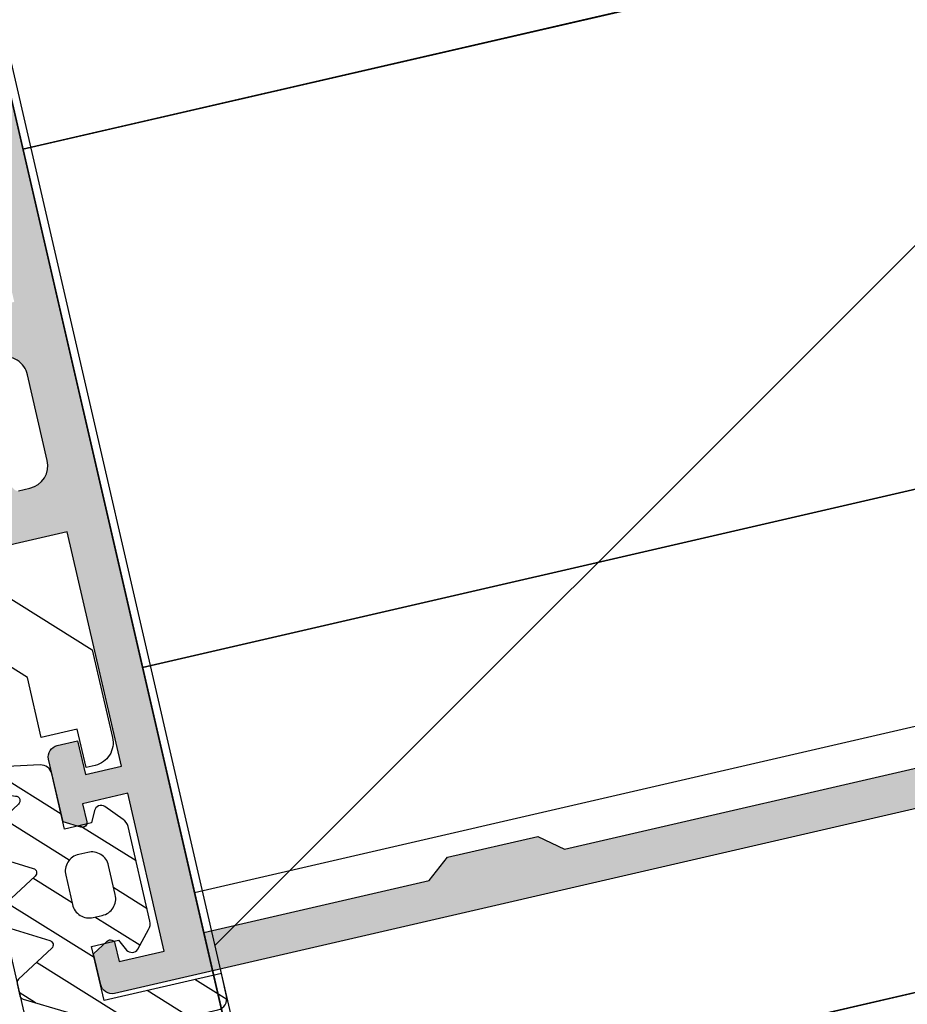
# Model space of a CAD drawing. Header units: centimetres. Extents: x -15121 to 17422, y -60492 to 0.
# Tile 76 of 256: x 1099.23 to 1103.07, y -30002.2 to -29997.95. Entities that reach past the tile are written whole.
import ezdxf

# ---------------------------------------------------------------- set-up
doc = ezdxf.new("R2010")
doc.units = ezdxf.units.CM
doc.header["$LTSCALE"] = 60
doc.linetypes.add('0', pattern=[0])
for name, color, linetype in [('AIKA podłoga deski cała', 2, 'Continuous'), ('AIKA powierzchnie2', 2, 'Continuous'), ('AIKA sufity podwieszane', 8, 'Continuous'), ('AIKA wymiarowanie ogólne rzut2', 7, 'Continuous'), ('BSP podkonstrukcja', 8, 'Continuous'), ('RI-ACCESS', 253, 'Continuous'), ('RI-GASKET', 253, 'Continuous'), ('RI-HATCH-I', 253, 'Continuous'), ('RI-HATCH-P', 253, 'Continuous'), ('RI-PROFILE', 8, 'Continuous')]:
    doc.layers.add(name, color=color, linetype=linetype)
doc.styles.add('wymiar', font='txt.shx', dxfattribs={"width": 0.6})
doc.dimstyles.new('Dwudziestka', dxfattribs={"dimtxt": 7, "dimasz": 0.7, "dimexe": 5, "dimexo": 0, "dimgap": 2.5, "dimtad": 1, "dimtoh": 1, "dimdec": 3, "dimrnd": 0.5, "dimdsep": 46, "dimtxsty": 'wymiar', "dimblk": 'znacznik', "dimcen": 0, "dimdle": 5, "dimse1": 1, "dimse2": 1, "dimclrd": 256, "dimclre": 256, "dimclrt": 256, "dimadec": 0, "dimazin": 0, "dimtfac": 0.4, "dimtdec": 3, "dimtix": 1, "dimtofl": 0, "dimtmove": 2, "dimatfit": 3, "dimldrblk": 'znacznik', "dimfxl": 1, "dimtolj": 1, "dimarcsym": 0})

# ---------------------------------------------------------------- blocks, each defined once
blk = doc.blocks.new('0342524b')
at = {"layer": 'RI-PROFILE'}
for points in [[(2.896670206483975, 12.49871298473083), (2.896670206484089, 12.99999999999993, 0.414213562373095), (1.896670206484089, 13.99999999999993), (-1.905000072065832, 13.99999999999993, 0.414213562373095), (-2.905000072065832, 12.99999999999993)], [(25.00000000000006, 119.8499999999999), (25, 11.64999999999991, -0.4142000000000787), (24.5, 11.14999999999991), (23.13084836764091, 11.14999999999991), (22.72684836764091, 11.84999999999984, -0.5775199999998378), (22.89984836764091, 12.14999999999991), (23.69999999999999, 12.14999999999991), (23.69999999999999, 14.14999999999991), (16.69999999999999, 14.14999999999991), (16.69999999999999, 12.14999999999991), (17.50015163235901, 12.14999999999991, -0.5775199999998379), (17.67315163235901, 11.84999999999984), (17.26915163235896, 11.14999999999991), (14.49999999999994, 11.14999999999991, -0.414213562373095), (13.99999999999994, 11.64999999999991), (14, 12.54999999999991), (15.5, 12.54999999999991), (15.5, 14.14999999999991), (5.099999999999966, 14.14999999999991), (5.099999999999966, 0.4999999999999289, -0.414213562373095)]]:
    blk.add_lwpolyline(points, format="xyb", dxfattribs=at)
blk.add_lwpolyline([(-23.30000000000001, 15.99999999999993), (23.30000000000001, 15.99999999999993), (23.30000000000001, 25.99999999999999), (22.5, 26.99999999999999), (22.5, 30.99999999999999), (23.30000000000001, 31.99999999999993), (23.30000000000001, 85.44999999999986)], dxfattribs=at)
blk = doc.blocks.new('0342524')
at = {"layer": 'RI-HATCH-P'}
h = blk.add_hatch(color=256, dxfattribs=at)
edge = h.paths.add_edge_path()
edge.add_arc((2.629431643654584, 2.999212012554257), 0.2002221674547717, 119.77574523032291, 239.8940206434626, ccw=False)
edge.add_line((2.529999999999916, 3.172999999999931), (2.795999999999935, 3.325999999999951))
edge.add_arc((2.696192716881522, 3.498712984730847), 0.1994774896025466, 300.0227342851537, 60.30845426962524)
edge.add_line((2.795000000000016, 3.671999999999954), (2.52899999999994, 3.825999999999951))
edge.add_arc((2.629431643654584, 3.999212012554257), 0.2002221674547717, 119.77574523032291, 239.8940206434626, ccw=False)
edge.add_line((2.529999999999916, 4.172999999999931), (2.795999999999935, 4.325999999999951))
edge.add_arc((2.696192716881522, 4.498712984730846), 0.1994774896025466, 300.0227342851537, 60.30845426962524)
edge.add_line((2.795000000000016, 4.671999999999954), (2.52899999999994, 4.825999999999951))
edge.add_arc((2.629431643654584, 4.999212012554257), 0.2002221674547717, 119.77574523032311, 239.89402064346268, ccw=False)
edge.add_line((2.529999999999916, 5.172999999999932), (2.795999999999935, 5.325999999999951))
edge.add_arc((2.696192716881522, 5.498712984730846), 0.1994774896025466, 300.0227342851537, 60.30845426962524)
edge.add_line((2.795000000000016, 5.671999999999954), (2.52899999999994, 5.825999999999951))
edge.add_arc((2.629431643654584, 5.999212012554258), 0.2002221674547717, 119.77574523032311, 239.89402064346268, ccw=False)
edge.add_line((2.529999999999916, 6.172999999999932), (2.795999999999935, 6.325999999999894))
edge.add_arc((2.696192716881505, 6.498712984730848), 0.1994774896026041, 300.0227342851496, 60.30845426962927)
edge.add_line((2.795000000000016, 6.672000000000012), (2.529999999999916, 6.824999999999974))
edge.add_arc((2.630431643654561, 6.998212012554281), 0.2002221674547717, 119.77574523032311, 239.89402064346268, ccw=False)
edge.add_line((2.530999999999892, 7.171999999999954), (2.796999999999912, 7.324999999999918))
edge.add_arc((2.697192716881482, 7.497712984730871), 0.1994774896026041, 300.0227342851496, 60.30845426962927)
edge.add_line((2.795999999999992, 7.671000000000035), (2.529999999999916, 7.825999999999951))
edge.add_arc((2.630431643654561, 7.999212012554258), 0.2002221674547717, 119.77574523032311, 239.89402064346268, ccw=False)
edge.add_line((2.530999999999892, 8.172999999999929), (2.796999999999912, 8.325999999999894))
edge.add_arc((2.697192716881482, 8.498712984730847), 0.1994774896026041, 300.0227342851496, 60.30845426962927)
edge.add_line((2.795999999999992, 8.672000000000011), (2.529999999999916, 8.825999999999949))
edge.add_arc((2.630431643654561, 8.999212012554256), 0.2002221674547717, 119.7757452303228, 239.8940206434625, ccw=False)
edge.add_line((2.530999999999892, 9.172999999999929), (2.796999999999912, 9.325999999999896))
edge.add_arc((2.697192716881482, 9.498712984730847), 0.1994774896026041, 300.0227342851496, 60.30845426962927)
edge.add_line((2.795999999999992, 9.672000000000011), (2.529999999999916, 9.824999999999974))
edge.add_arc((2.630431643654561, 9.99821201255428), 0.2002221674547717, 119.7757452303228, 239.8940206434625, ccw=False)
edge.add_line((2.530999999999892, 10.17199999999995), (2.796999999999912, 10.32499999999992))
edge.add_arc((2.697192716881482, 10.49771298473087), 0.1994774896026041, 300.0227342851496, 60.30845426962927)
edge.add_line((2.795999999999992, 10.67100000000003), (2.529999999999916, 10.82599999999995))
edge.add_arc((2.630431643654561, 10.99921201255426), 0.2002221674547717, 119.7757452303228, 239.8940206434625, ccw=False)
edge.add_line((2.530999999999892, 11.17299999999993), (2.796999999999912, 11.32599999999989))
edge.add_arc((2.697192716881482, 11.49871298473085), 0.1994774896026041, 300.0227342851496, 60.30845426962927)
edge.add_line((2.795999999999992, 11.67200000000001), (2.529999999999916, 11.82599999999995))
edge.add_arc((2.630431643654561, 11.99921201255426), 0.2002221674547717, 119.7757452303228, 239.8940206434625, ccw=False)
edge.add_line((2.530999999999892, 12.17299999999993), (2.796999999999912, 12.32599999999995))
edge.add_arc((2.697192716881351, 12.49871298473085), 0.1994774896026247, 300.0227342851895, 359.9999999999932)
edge.add_line((2.896670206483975, 12.49871298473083), (2.896670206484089, 12.99999999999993))
edge.add_arc((1.896670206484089, 12.99999999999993), 1, 0, 90)
edge.add_line((1.896670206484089, 13.99999999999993), (-1.905000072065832, 13.99999999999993))
edge.add_arc((-1.905000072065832, 12.99999999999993), 1, 90, 180)
edge.add_line((-2.905000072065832, 12.99999999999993), (-2.905000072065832, 12.88472731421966))
edge.add_line((-2.905000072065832, 12.88472731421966), (-2.538999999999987, 12.67399999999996))
edge.add_arc((-2.639511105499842, 12.50049999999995), 0.2005111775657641, 300.0843446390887, 59.91565536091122, ccw=False)
edge.add_line((-2.538999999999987, 12.32699999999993), (-2.805000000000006, 12.17299999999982))
edge.add_arc((-2.704488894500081, 11.99949999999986), 0.2005111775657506, 120.0843446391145, 239.9156553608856)
edge.add_line((-2.805000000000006, 11.82599999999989), (-2.538999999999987, 11.67299999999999))
edge.add_arc((-2.639511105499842, 11.49949999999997), 0.2005111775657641, 300.0843446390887, 59.91565536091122, ccw=False)
edge.add_line((-2.538999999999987, 11.32599999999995), (-2.805000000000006, 11.17299999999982))
edge.add_arc((-2.704488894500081, 10.99949999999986), 0.2005111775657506, 120.0843446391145, 239.9156553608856)
edge.add_line((-2.805000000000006, 10.82599999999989), (-2.538999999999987, 10.67299999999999))
edge.add_arc((-2.639511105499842, 10.49949999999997), 0.2005111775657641, 300.0843446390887, 59.91565536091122, ccw=False)
edge.add_line((-2.538999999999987, 10.32599999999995), (-2.805000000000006, 10.17299999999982))
edge.add_arc((-2.704488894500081, 9.999499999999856), 0.2005111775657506, 120.0843446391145, 239.9156553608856)
edge.add_line((-2.805000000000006, 9.825999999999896), (-2.538999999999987, 9.672999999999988))
edge.add_arc((-2.639511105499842, 9.499499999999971), 0.2005111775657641, 300.0843446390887, 59.91565536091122, ccw=False)
edge.add_line((-2.538999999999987, 9.325999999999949), (-2.805000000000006, 9.172999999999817))
edge.add_arc((-2.704488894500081, 8.999499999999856), 0.2005111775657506, 120.0843446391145, 239.9156553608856)
edge.add_line((-2.805000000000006, 8.825999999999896), (-2.538999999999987, 8.672999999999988))
edge.add_arc((-2.639511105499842, 8.499499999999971), 0.2005111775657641, 300.0843446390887, 59.91565536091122, ccw=False)
edge.add_line((-2.538999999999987, 8.32599999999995), (-2.805000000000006, 8.172999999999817))
edge.add_arc((-2.704488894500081, 7.999499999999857), 0.2005111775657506, 120.0843446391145, 239.9156553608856)
edge.add_line((-2.805000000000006, 7.825999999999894), (-2.538999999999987, 7.672999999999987))
edge.add_arc((-2.639511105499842, 7.499499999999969), 0.2005111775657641, 300.0843446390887, 59.91565536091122, ccw=False)
edge.add_line((-2.538999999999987, 7.325999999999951), (-2.805000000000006, 7.172999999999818))
edge.add_arc((-2.704488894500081, 6.999499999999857), 0.2005111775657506, 120.0843446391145, 239.9156553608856)
edge.add_line((-2.805000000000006, 6.825999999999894), (-2.538999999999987, 6.672999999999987))
edge.add_arc((-2.639511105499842, 6.499499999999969), 0.2005111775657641, 300.0843446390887, 59.91565536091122, ccw=False)
edge.add_line((-2.538999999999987, 6.325999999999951), (-2.805000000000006, 6.172999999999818))
edge.add_arc((-2.704488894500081, 5.999499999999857), 0.2005111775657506, 120.0843446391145, 239.9156553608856)
edge.add_line((-2.805000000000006, 5.825999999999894), (-2.538999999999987, 5.672999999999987))
edge.add_arc((-2.639511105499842, 5.499499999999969), 0.2005111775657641, 300.0843446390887, 59.91565536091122, ccw=False)
edge.add_line((-2.538999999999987, 5.325999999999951), (-2.805000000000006, 5.172999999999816))
edge.add_arc((-2.704488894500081, 4.999499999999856), 0.2005111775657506, 120.0843446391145, 239.9156553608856)
edge.add_line((-2.805000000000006, 4.825999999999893), (-2.538999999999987, 4.672999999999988))
edge.add_arc((-2.639511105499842, 4.499499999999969), 0.2005111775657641, 300.0843446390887, 59.91565536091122, ccw=False)
edge.add_line((-2.538999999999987, 4.325999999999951), (-2.805000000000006, 4.172999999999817))
edge.add_arc((-2.704488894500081, 3.999499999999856), 0.2005111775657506, 120.0843446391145, 239.9156553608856)
edge.add_line((-2.805000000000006, 3.825999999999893), (-2.538999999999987, 3.672999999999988))
edge.add_arc((-2.639511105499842, 3.499499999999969), 0.2005111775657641, 300.0843446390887, 59.91565536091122, ccw=False)
edge.add_line((-2.538999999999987, 3.325999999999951), (-2.805000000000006, 3.172999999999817))
edge.add_arc((-2.704488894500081, 2.999499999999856), 0.2005111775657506, 120.0843446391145, 239.9156553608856)
edge.add_line((-2.805000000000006, 2.825999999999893), (-2.538999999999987, 2.672999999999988))
edge.add_arc((-2.639511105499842, 2.499499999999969), 0.2005111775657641, 300.0843446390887, 59.91565536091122, ccw=False)
edge.add_line((-2.538999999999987, 2.325999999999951), (-2.805000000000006, 2.172999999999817))
edge.add_arc((-2.704488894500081, 1.999499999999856), 0.2005111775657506, 120.0843446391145, 239.9156553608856)
edge.add_line((-2.805000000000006, 1.825999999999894), (-2.538999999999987, 1.672999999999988))
edge.add_arc((-2.639511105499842, 1.499499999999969), 0.2005111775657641, 300.0843446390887, 59.91565536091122, ccw=False)
edge.add_line((-2.538999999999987, 1.325999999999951), (-2.805000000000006, 1.172999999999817))
edge.add_arc((-2.704488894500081, 0.9994999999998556), 0.2005111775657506, 120.0843446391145, 239.9156553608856)
edge.add_line((-2.805000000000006, 0.8259999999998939), (-2.538999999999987, 0.6729999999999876))
edge.add_arc((-2.639511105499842, 0.4994999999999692), 0.2005111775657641, 300.0843446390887, 59.91565536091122, ccw=False)
edge.add_line((-2.538999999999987, 0.3259999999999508), (-2.90500000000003, 0.114999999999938))
edge.add_line((-2.90500000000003, 0.114999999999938), (-2.90500000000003, -7.109590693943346e-14))
edge.add_line((-2.90500000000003, -7.11e-14), (-4.600000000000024, -7.11e-14))
edge.add_arc((-4.600000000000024, 0.4999999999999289), 0.5, 180, 270, ccw=False)
edge.add_line((-5.100000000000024, 0.4999999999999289), (-5.100000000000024, 14.14999999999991))
edge.add_line((-5.100000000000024, 14.14999999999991), (-15.5, 14.14999999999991))
edge.add_line((-15.5, 14.14999999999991), (-15.5, 12.54999999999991))
edge.add_line((-15.5, 12.54999999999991), (-14, 12.54999999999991))
edge.add_line((-14, 12.54999999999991), (-13.99999999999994, 11.64999999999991))
edge.add_arc((-14.49999999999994, 11.64999999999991), 0.5, 270, 360, ccw=False)
edge.add_line((-14.49999999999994, 11.14999999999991), (-17.26915163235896, 11.14999999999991))
edge.add_line((-17.26915163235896, 11.14999999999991), (-17.67315163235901, 11.84999999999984))
edge.add_arc((-17.50009999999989, 11.95008855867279), 0.1999114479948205, 90.01479813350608, 210.0439705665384, ccw=False)
edge.add_line((-17.50015163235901, 12.14999999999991), (-16.69999999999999, 12.14999999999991))
edge.add_line((-16.69999999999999, 12.14999999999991), (-16.69999999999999, 14.14999999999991))
edge.add_line((-16.69999999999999, 14.14999999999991), (-23.69999999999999, 14.14999999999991))
edge.add_line((-23.69999999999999, 14.14999999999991), (-23.69999999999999, 12.14999999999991))
edge.add_line((-23.69999999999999, 12.14999999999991), (-22.89984836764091, 12.14999999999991))
edge.add_arc((-22.89990000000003, 11.95008855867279), 0.1999114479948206, 329.95602943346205, 89.98520186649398, ccw=False)
edge.add_line((-22.72684836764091, 11.84999999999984), (-23.13084836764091, 11.14999999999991))
edge.add_line((-23.13084836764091, 11.14999999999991), (-24.5, 11.14999999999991))
edge.add_arc((-24.49998842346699, 11.65001157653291), 0.5000115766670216, 180.0013265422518, 269.99867345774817, ccw=False)
edge.add_line((-25, 11.64999999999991), (-24.99999999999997, 119.8499999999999))
edge.add_arc((-24.49998842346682, 119.8499884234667), 0.5000115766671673, 90.00132654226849, 179.9986734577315, ccw=False)
edge.add_line((-24.49999999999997, 120.3499999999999), (24.50000000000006, 120.3499999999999))
edge.add_arc((24.4999884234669, 119.8499884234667), 0.5000115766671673, 0.0013265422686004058, 89.99867345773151, ccw=False)
edge.add_line((25.00000000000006, 119.8499999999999), (25, 11.64999999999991))
edge.add_arc((24.49998842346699, 11.65001157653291), 0.5000115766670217, 270.0013265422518, 359.99867345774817, ccw=False)
edge.add_line((24.5, 11.14999999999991), (23.13084836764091, 11.14999999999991))
edge.add_line((23.13084836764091, 11.14999999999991), (22.72684836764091, 11.84999999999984))
edge.add_arc((22.89990000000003, 11.95008855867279), 0.1999114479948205, 90.01479813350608, 210.0439705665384, ccw=False)
edge.add_line((22.89984836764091, 12.14999999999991), (23.69999999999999, 12.14999999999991))
edge.add_line((23.69999999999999, 12.14999999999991), (23.69999999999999, 14.14999999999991))
edge.add_line((23.69999999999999, 14.14999999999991), (16.69999999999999, 14.14999999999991))
edge.add_line((16.69999999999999, 14.14999999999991), (16.69999999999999, 12.14999999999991))
edge.add_line((16.69999999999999, 12.14999999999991), (17.50015163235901, 12.14999999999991))
edge.add_arc((17.50009999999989, 11.95008855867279), 0.1999114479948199, 329.95602943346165, 89.98520186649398, ccw=False)
edge.add_line((17.67315163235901, 11.84999999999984), (17.26915163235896, 11.14999999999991))
edge.add_line((17.26915163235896, 11.14999999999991), (14.49999999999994, 11.14999999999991))
edge.add_arc((14.49999999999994, 11.64999999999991), 0.5, 180, 270, ccw=False)
edge.add_line((13.99999999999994, 11.64999999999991), (14, 12.54999999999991))
edge.add_line((14, 12.54999999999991), (15.5, 12.54999999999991))
edge.add_line((15.5, 12.54999999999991), (15.5, 14.14999999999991))
edge.add_line((15.5, 14.14999999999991), (5.099999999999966, 14.14999999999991))
edge.add_line((5.099999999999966, 14.14999999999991), (5.099999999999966, 0.4999999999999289))
edge.add_arc((4.599999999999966, 0.4999999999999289), 0.5, 270, 360, ccw=False)
edge.add_line((4.599999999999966, -7.11e-14), (2.894999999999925, -7.11e-14))
edge.add_line((2.894999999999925, -7.11e-14), (2.894999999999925, 0.6139999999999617))
edge.add_line((2.894999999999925, 0.6139999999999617), (2.52899999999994, 0.8259999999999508))
edge.add_arc((2.629431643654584, 0.9992120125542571), 0.2002221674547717, 119.77574523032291, 239.89402064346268, ccw=False)
edge.add_line((2.529999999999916, 1.172999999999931), (2.795999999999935, 1.325999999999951))
edge.add_arc((2.69619271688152, 1.498712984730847), 0.1994774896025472, 300.022734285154, 60.30845426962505)
edge.add_line((2.795000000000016, 1.671999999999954), (2.52899999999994, 1.825999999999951))
edge.add_arc((2.629431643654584, 1.999212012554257), 0.2002221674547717, 119.77574523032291, 239.89402064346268, ccw=False)
edge.add_line((2.529999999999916, 2.172999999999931), (2.795999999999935, 2.325999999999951))
edge.add_arc((2.696192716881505, 2.498712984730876), 0.1994774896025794, 300.0227342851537, 60.30845426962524)
edge.add_line((2.795000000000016, 2.672000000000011), (2.52899999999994, 2.825999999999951))
edge = h.paths.add_edge_path(flags=0)
edge.add_line((-21.84142135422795, 118.0085786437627), (-21.99999999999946, 117.85))
edge.add_line((-21.99999999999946, 117.85), (-22.49999999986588, 117.85))
edge.add_line((-22.49999999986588, 117.85), (-22.49999999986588, 117.449999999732))
edge.add_line((-22.49999999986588, 117.449999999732), (-22.65857864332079, 117.2914213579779))
edge.add_arc((-22.51715728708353, 117.1500000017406), 0.1999999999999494, 134.9999999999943, 225.0000001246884)
edge.add_line((-22.65857864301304, 117.0085786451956), (-22.34142135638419, 116.6914213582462))
edge.add_arc((-22.4828427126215, 116.5500000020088), 0.2000000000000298, 314.99999999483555, 45.000000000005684, ccw=False)
edge.add_line((-22.34142135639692, 116.4085786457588), (-22.6585786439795, 116.0914213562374))
edge.add_arc((-22.51715728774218, 115.9500000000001), 0.2000000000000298, 134.9999999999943, 224.9999999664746)
edge.add_line((-22.65857864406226, 115.8085786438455), (-22.34142135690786, 115.4914213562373))
edge.add_arc((-22.48284271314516, 115.35), 0.1999999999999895, 314.9999997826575, 45, ccw=False)
edge.add_line((-22.34142135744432, 115.2085786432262), (-22.65857864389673, 114.8914213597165))
edge.add_arc((-22.51715728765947, 114.7500000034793), 0.1999999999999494, 134.9999999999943, 225.0000000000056)
edge.add_line((-22.65857864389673, 114.608578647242), (-22.3414213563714, 114.2914213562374))
edge.add_arc((-22.48284271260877, 114.15), 0.20000000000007, 315.0000000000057, 44.999999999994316, ccw=False)
edge.add_line((-22.3414213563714, 114.0085786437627), (-23.29999999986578, 113.05))
edge.add_line((-23.29999999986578, 113.05), (-23.29999999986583, 103.2499999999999))
edge.add_line((-23.29999999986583, 103.2499999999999), (-21.89999999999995, 103.2499999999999))
edge.add_arc((-21.90000027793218, 102.3499997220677), 0.9000002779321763, 270.063679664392, 89.99998230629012, ccw=False)
edge.add_line((-21.89900000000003, 101.45), (-23.29999999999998, 101.4499999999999))
edge.add_line((-23.29999999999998, 101.4499999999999), (-23.29999999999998, 91.44999999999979))
edge.add_line((-23.29999999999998, 91.44999999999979), (-22.5, 90.44999999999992))
edge.add_line((-22.5, 90.44999999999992), (-22.5, 86.44999999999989))
edge.add_line((-22.5, 86.44999999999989), (-23.29999999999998, 85.44999999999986))
edge.add_line((-23.29999999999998, 85.44999999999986), (-23.30000000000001, 31.99999999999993))
edge.add_line((-23.30000000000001, 31.99999999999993), (-22.50000000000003, 30.99999999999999))
edge.add_line((-22.50000000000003, 30.99999999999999), (-22.50000000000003, 26.99999999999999))
edge.add_line((-22.50000000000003, 26.99999999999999), (-23.30000000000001, 25.99999999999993))
edge.add_line((-23.30000000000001, 25.99999999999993), (-23.30000000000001, 15.99999999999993))
edge.add_line((-23.30000000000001, 15.99999999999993), (23.30000000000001, 15.99999999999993))
edge.add_line((23.30000000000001, 15.99999999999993), (23.30000000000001, 25.99999999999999))
edge.add_line((23.30000000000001, 25.99999999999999), (22.5, 26.99999999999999))
edge.add_line((22.5, 26.99999999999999), (22.5, 30.99999999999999))
edge.add_line((22.5, 30.99999999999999), (23.30000000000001, 31.99999999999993))
edge.add_line((23.30000000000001, 31.99999999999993), (23.30000000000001, 85.44999999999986))
edge.add_line((23.30000000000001, 85.44999999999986), (22.50000000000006, 86.44999999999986))
edge.add_line((22.50000000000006, 86.44999999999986), (22.50000000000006, 90.44999999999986))
edge.add_line((22.50000000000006, 90.44999999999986), (23.30000000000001, 91.44999999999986))
edge.add_line((23.30000000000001, 91.44999999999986), (23.30000000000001, 101.4499999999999))
edge.add_line((23.30000000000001, 101.4499999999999), (21.89900000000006, 101.4499999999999))
edge.add_arc((21.90000027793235, 102.3499997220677), 0.9000002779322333, 90.000017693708, 269.9363203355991, ccw=False)
edge.add_line((21.90000000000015, 103.2499999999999), (23.30000000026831, 103.2499999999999))
edge.add_line((23.30000000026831, 103.2499999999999), (23.3000000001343, 113.0499999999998))
edge.add_line((23.3000000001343, 113.0499999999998), (22.34142135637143, 114.0085786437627))
edge.add_arc((22.48284271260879, 114.15), 0.2000000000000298, 135, 224.9999999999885, ccw=False)
edge.add_line((22.34142135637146, 114.2914213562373), (22.65857864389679, 114.6085786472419))
edge.add_arc((22.51715728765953, 114.7500000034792), 0.1999999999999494, 314.9999999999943, 45.0000000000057)
edge.add_line((22.65857864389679, 114.8914213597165), (22.34142135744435, 115.2085786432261))
edge.add_arc((22.48284271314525, 115.3499999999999), 0.2000000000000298, 134.9999999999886, 225.000000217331, ccw=False)
edge.add_line((22.34142135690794, 115.4914213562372), (22.65857864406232, 115.8085786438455))
edge.add_arc((22.51715728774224, 115.95), 0.2000000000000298, 315.0000000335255, 45.0000000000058)
edge.add_line((22.65857864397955, 116.0914213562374), (22.34142135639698, 116.4085786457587))
edge.add_arc((22.48284271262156, 116.5500000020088), 0.2000000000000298, 134.9999999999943, 225.0000000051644, ccw=False)
edge.add_line((22.34142135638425, 116.6914213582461), (22.70000000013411, 117.05))
edge.add_line((22.70000000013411, 117.05), (22.50000000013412, 117.25))
edge.add_line((22.50000000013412, 117.25), (22.50000000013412, 117.85))
edge.add_line((22.50000000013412, 117.85), (21.79999999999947, 117.85))
edge.add_line((21.79999999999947, 117.85), (21.59999999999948, 118.05))
edge.add_line((21.59999999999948, 118.05), (21.24142135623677, 117.6914213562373))
edge.add_arc((21.09999999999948, 117.8328427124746), 0.1999999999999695, 225, 315, ccw=False)
edge.add_line((20.95857864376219, 117.6914213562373), (20.64142135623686, 118.0085786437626))
edge.add_arc((20.49999999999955, 117.8671572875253), 0.1999999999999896, 44.99999999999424, 135.0000000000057)
edge.add_line((20.35857864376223, 118.0085786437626), (20.04142135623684, 117.6914213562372))
edge.add_arc((19.89999999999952, 117.8328427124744), 0.1999999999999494, 225.0000000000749, 315.0000000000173, ccw=False)
edge.add_line((19.75857864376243, 117.6914213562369), (19.44142135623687, 118.0085786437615))
edge.add_arc((19.29999999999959, 117.8671572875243), 0.1999999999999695, 45, 135.0000000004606)
edge.add_line((19.15857864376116, 118.0085786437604), (18.84142135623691, 117.6914213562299))
edge.add_arc((18.69999999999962, 117.8328427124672), 0.2000000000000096, 225.0000000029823, 314.99999999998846, ccw=False)
edge.add_line((18.55857864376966, 117.6914213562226), (18.24142135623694, 118.0085786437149))
edge.add_arc((18.09999999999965, 117.8671572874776), 0.1999999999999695, 45, 135.0000000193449)
edge.add_line((17.95857864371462, 118.0085786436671), (17.64142135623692, 117.6914213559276))
edge.add_arc((17.4999999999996, 117.8328427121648), 0.1999999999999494, 225.0000001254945, 315.0000000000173, ccw=False)
edge.add_line((17.35857864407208, 117.6914213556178), (17.04142135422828, 118.0085786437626))
edge.add_arc((16.89999999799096, 117.8671572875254), 0.1999999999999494, 44.99999999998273, 134.9999999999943)
edge.add_line((16.7585786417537, 118.0085786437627), (16.44142135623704, 117.6914213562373))
edge.add_arc((16.29999999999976, 117.8328427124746), 0.1999999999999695, 225, 315, ccw=False)
edge.add_line((16.15857864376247, 117.6914213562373), (15.19999999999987, 118.6499999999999))
edge.add_line((15.19999999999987, 118.6499999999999), (-15.19999999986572, 118.6499999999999))
edge.add_line((-15.19999999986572, 118.6499999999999), (-16.15857864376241, 117.6914213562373))
edge.add_arc((-16.2999999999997, 117.8328427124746), 0.1999999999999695, 225, 315, ccw=False)
edge.add_line((-16.44142135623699, 117.6914213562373), (-16.75857864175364, 118.0085786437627))
edge.add_arc((-16.89999999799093, 117.8671572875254), 0.1999999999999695, 45, 135)
edge.add_line((-17.04142135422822, 118.0085786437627), (-17.35857864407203, 117.6914213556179))
edge.add_arc((-17.49999999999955, 117.8328427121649), 0.1999999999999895, 224.9999999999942, 314.99999987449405, ccw=False)
edge.add_line((-17.64142135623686, 117.6914213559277), (-17.95857864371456, 118.0085786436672))
edge.add_arc((-18.0999999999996, 117.8671572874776), 0.1999999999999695, 44.99999998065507, 135)
edge.add_line((-18.24142135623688, 118.0085786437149), (-18.55857864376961, 117.6914213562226))
edge.add_arc((-18.69999999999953, 117.8328427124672), 0.1999999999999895, 224.9999999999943, 314.9999999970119, ccw=False)
edge.add_line((-18.84142135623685, 117.69142135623), (-19.1585786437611, 118.0085786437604))
edge.add_arc((-19.29999999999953, 117.8671572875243), 0.1999999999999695, 44.99999999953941, 135)
edge.add_line((-19.44142135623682, 118.0085786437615), (-19.75857864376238, 117.691421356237))
edge.add_arc((-19.89999999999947, 117.8328427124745), 0.1999999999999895, 224.9999999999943, 314.99999999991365, ccw=False)
edge.add_line((-20.04142135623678, 117.6914213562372), (-20.35857864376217, 118.0085786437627))
edge.add_arc((-20.49999999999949, 117.8671572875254), 0.1999999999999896, 44.99999999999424, 135.0000000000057)
edge.add_line((-20.6414213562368, 118.0085786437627), (-20.95857864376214, 117.6914213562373))
edge.add_arc((-21.09999999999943, 117.8328427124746), 0.1999999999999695, 225, 315, ccw=False)
edge.add_line((-21.24142135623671, 117.6914213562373), (-21.55857864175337, 118.0085786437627))
edge.add_arc((-21.69999999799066, 117.8671572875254), 0.1999999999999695, 45, 135)
blk.add_blockref('0342524b', (0, 0))
blk = doc.blocks.new('07382082')
at = {"layer": 'RI-ACCESS'}
blk.add_lwpolyline([(3.800000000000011, -8.399999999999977), (-1.400000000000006, -3.199999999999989), (-1.400000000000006, 0.7000000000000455, -0.4143400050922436), (-0.4000000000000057, 1.700000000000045), (0, 1.700000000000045), (0, 0), (1.600200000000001, 0), (1.600200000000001, -2.664999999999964), (4.435599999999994, -5.5), (27.09999999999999, -5.5), (27.09999999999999, -7.699999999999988, -0.7674500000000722), (26.53999999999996, -7.850000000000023), (26.16499999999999, -7.199999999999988), (12.80000000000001, -8.299999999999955, 0.4142000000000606), (12.5, -8), (5.800000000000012, -8), (5.800000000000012, -8.399999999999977)], format="xyb", close=True, dxfattribs=at)
blk = doc.blocks.new('0809815V1')
at = {"layer": 'RI-HATCH-I'}
h = blk.add_hatch(dxfattribs=at)
h.set_pattern_fill('_USER', color=256, scale=1.5, angle=-45.00000000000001, style=0, pattern_type=0)
h.set_pattern_definition([(315.0000000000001, (40.2304704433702, -16.48869230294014), (1.060660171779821, 1.060660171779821), [])])
h.paths.add_polyline_path([(-5.999999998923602, 2.201210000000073), (-5.000000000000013, 2.201210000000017), (-5.000000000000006, -2.999999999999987), (-2.600000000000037, -2.999999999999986), (-2.600000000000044, -1.799999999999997), (-3.091176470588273, -1.564705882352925, -0.5314363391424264), (-3.142741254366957, -1.070106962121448), (-2.445470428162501, -0.4411155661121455, -0.1949664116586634), (-2.09732970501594, -0.2999999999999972), (2.097329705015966, -0.3000000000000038, -0.1949664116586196), (2.445470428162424, -0.4411155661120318), (3.142741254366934, -1.070106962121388, -0.531436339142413), (3.091176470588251, -1.564705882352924), (2.599999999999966, -1.799999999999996), (2.599999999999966, -2.999999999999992), (5.052400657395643, -3.000000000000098, -0.3632856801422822), (5.544593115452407, -3.411985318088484), (5.994613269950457, -5.92857142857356, -0.9332368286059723), (5.019412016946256, -6.13886497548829), (4.471454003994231, -4.742865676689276, 0.6556724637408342), (4.107649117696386, -4.695822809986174), (3.123213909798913, -6.400038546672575, -0.2678895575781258), (2.950031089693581, -6.499999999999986), (2.408371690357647, -6.499999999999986, -0.2678895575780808), (2.235188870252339, -6.400038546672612), (1.252508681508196, -4.698861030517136, 0.5772019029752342), (0.9061430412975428, -4.698861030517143), (-0.0765371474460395, -6.400038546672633, -0.2678895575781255), (-0.2497199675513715, -6.500000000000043), (-0.7916283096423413, -6.500000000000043, -0.2678895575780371), (-0.9648111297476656, -6.400038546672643), (-1.947491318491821, -4.698861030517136, 0.5772019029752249), (-2.293856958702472, -4.698861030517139), (-3.276537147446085, -6.400038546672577, -0.2678895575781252), (-3.449719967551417, -6.499999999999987), (-3.98303860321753, -6.499999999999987, -0.2718762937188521), (-4.157689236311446, -6.397453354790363), (-5.104379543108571, -4.700846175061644, 0.6663519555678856), (-5.471158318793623, -4.742740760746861), (-6.019116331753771, -6.138864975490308, -0.933236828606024), (-6.994317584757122, -5.928571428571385), (-6.550985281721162, -3.556623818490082, 0.0358686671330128), (-6.499701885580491, -2.842010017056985), (-6.500000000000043, 1.701210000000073, -0.4142135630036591)])
h.paths.add_polyline_path([(-1.399999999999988, -2.64999999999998), (-1.399999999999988, -2.249999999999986, -0.4142135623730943), (-0.6499999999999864, -1.499999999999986), (0.6499999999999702, -1.499999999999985, -0.4142135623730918), (1.39999999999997, -2.249999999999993), (1.39999999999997, -2.649999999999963, -0.414213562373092), (0.6499999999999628, -3.399999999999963), (-0.6499999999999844, -3.399999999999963, -0.4142135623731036)], flags=16)
at = {"layer": 'RI-GASKET'}
for points in [[(-5.000000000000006, -2.999999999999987), (-2.600000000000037, -2.999999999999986), (-2.600000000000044, -1.799999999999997), (-3.091176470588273, -1.564705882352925, -0.5084162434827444), (-3.15888443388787, -1.084669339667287), (-2.445470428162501, -0.4411155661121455, -0.194966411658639), (-2.097329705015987, -0.2999999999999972), (2.097329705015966, -0.3000000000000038, -0.1949664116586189), (2.445470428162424, -0.4411155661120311), (3.158884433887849, -1.084669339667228, -0.5084162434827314), (3.091176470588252, -1.564705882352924), (2.599999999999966, -1.799999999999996), (2.599999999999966, -2.999999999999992), (5.052400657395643, -3.000000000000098, -0.3632856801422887), (5.544593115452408, -3.411985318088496), (5.994613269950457, -5.92857142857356, -0.9332368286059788), (5.019412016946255, -6.138864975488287), (4.471454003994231, -4.742865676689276, 0.6663519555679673), (4.104675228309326, -4.700971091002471), (3.123213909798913, -6.400038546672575, -0.2678895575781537), (2.95003108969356, -6.499999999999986), (2.408371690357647, -6.499999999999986, -0.2678895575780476), (2.235188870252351, -6.400038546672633), (1.252508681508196, -4.698861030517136, 0.5772019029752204), (0.9061430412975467, -4.698861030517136), (-0.0765371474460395, -6.400038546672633, -0.2678895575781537), (-0.2497199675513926, -6.500000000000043), (-0.7916283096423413, -6.500000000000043, -0.2678895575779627), (-0.9648111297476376, -6.40003854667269), (-1.947491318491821, -4.698861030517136, 0.5772019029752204), (-2.29385695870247, -4.698861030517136), (-3.276537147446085, -6.400038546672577, -0.2678895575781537), (-3.449719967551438, -6.499999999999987), (-3.98303860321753, -6.499999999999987, -0.2718762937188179), (-4.157689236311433, -6.397453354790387), (-5.104379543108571, -4.700846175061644, 0.6663519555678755), (-5.47115831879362, -4.742740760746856), (-6.019116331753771, -6.138864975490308, -0.93323682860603), (-6.994317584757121, -5.928571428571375), (-6.550985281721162, -3.556623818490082, 0.0358676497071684), (-6.499701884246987, -2.84203033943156), (-6.500000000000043, 1.701210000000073, -0.414213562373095), (-6.000000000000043, 2.201210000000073), (-5.000000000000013, 2.201210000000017)], [(-0.6499999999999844, -3.399999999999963, -0.4142135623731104), (-1.399999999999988, -2.649999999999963), (-1.399999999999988, -2.249999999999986, -0.414213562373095), (-0.6499999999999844, -1.499999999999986), (0.6499999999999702, -1.499999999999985, -0.4142135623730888), (1.39999999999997, -2.249999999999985), (1.39999999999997, -2.649999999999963, -0.4142135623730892), (0.6499999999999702, -3.399999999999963)]]:
    blk.add_lwpolyline(points, format="xyb", close=True, dxfattribs=at)
blk = doc.blocks.new('słupek fasady cw50x109.2')
at = {"layer": 'RI-PROFILE', "linetype": '0', "yscale": 0.1, "zscale": 0.1}
for name, p, xscale, rotation in [('0809815V1', (10.62078519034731, 2.0199279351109), -0.1, 89.97772826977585), ('0342524', (12.03499999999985, 0), 0.1, 89.99999999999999)]:
    blk.add_blockref(name, p, dxfattribs=dict(at, xscale=xscale, rotation=rotation))
at = {"layer": 'RI-PROFILE', "linetype": '0', "xscale": 0.1, "yscale": 0.1, "zscale": 0.1}
blk.add_blockref('07382082', (10.76971975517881, 1.350672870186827), dxfattribs=at)
blk = doc.blocks.new('znacznik')
at = {"color": 0}
for points in [[(0, -5), (0, 5)], [(-4, 0), (4, 0)]]:
    blk.add_lwpolyline(points, dxfattribs=at)
at = {"color": 1}
blk.add_lwpolyline([(-2.121320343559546, -2.121320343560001), (2.121320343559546, 2.121320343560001)], dxfattribs=at)
blk = doc.blocks.new('*D5376')
at = {"layer": 'AIKA wymiarowanie ogólne rzut2', "lineweight": -2, "transparency": 16777216}
blk.add_line((1090.252658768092, -29865.61483018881), (1674.484949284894, -29730.73417808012), dxfattribs=at)
at = {"layer": 'Defpoints', "color": 0, "transparency": 16777216}
for p in [(1675.167008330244, -29730.57671234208), (1760.439922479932, -30099.93428271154), (1174.843513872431, -30235.12986629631)]:
    blk.add_point(p, dxfattribs=at)
at = {"layer": 'AIKA wymiarowanie ogólne rzut2', "linetype": 'ByBlock', "lineweight": -2, "transparency": 16777216, "xscale": 0.7, "yscale": 0.7, "zscale": 0.7}
for p, rotation in [((1675.167008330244, -29730.57671234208), 12.99999999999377), ((1089.570599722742, -29865.77229592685), 192.9999999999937)]:
    blk.add_blockref('znacznik', p, dxfattribs=dict(at, rotation=rotation))
at = {"layer": 'AIKA wymiarowanie ogólne rzut2', "transparency": 16777216, "insert": (1381.01909770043, -29792.32828374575), "char_height": 7, "attachment_point": 5, "rotation": 12.999999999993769, "style": 'wymiar'}
blk.add_mtext('\\A1;601', dxfattribs=at)
blk = doc.blocks.new('*D7276')
at = {"layer": 'AIKA wymiarowanie ogólne rzut2', "lineweight": -2, "transparency": 16777216}
blk.add_line((1331.903246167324, -30726.27753719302), (1118.755009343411, -29802.96018737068), dxfattribs=at)
at = {"layer": 'Defpoints', "color": 0, "transparency": 16777216}
for p in [(1118.597555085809, -29802.27812567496), (1090.734904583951, -29808.71023141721), (1304.198049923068, -30733.39170463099)]:
    blk.add_point(p, dxfattribs=at)
at = {"layer": 'AIKA wymiarowanie ogólne rzut2', "lineweight": -2, "transparency": 16777216, "xscale": 0.7, "yscale": 0.7, "zscale": 0.7}
for p, rotation in [((1118.597555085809, -29802.27812567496), 102.999035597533), ((1332.060700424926, -30726.95959888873), 282.999035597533)]:
    blk.add_blockref('znacznik', p, dxfattribs=dict(at, rotation=rotation))
at = {"layer": 'AIKA wymiarowanie ogólne rzut2', "transparency": 16777216, "insert": (1231.175370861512, -30263.26925435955), "char_height": 7, "attachment_point": 5, "rotation": 282.99903559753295, "style": 'wymiar'}
blk.add_mtext('\\A1;949', dxfattribs=at)

msp = doc.modelspace()

# ---------------------------------------------------------------- hatches: boundary and pattern name
at = {"layer": 'AIKA sufity podwieszane', "transparency": 33554610}
h = msp.add_hatch(dxfattribs=at)
h.set_pattern_fill('ANSI37', color=256, scale=2.771036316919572)
h.set_pattern_definition([(45, (5073.432176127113, 672.6018686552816), (-6.221153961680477, 6.221153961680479), []), (135, (5073.432176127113, 672.6018686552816), (-6.221153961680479, -6.221153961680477), [])])
h.paths.add_polyline_path([(1895.342184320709, -29622.93799200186), (1051.960988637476, -29817.64769608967), (1083.679096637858, -29955.03391567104), (1108.837331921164, -29949.22567939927), (1118.735178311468, -29992.09796224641), (1098.860609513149, -29996.68636799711), (1151.949058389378, -30226.63770336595), (1171.823626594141, -30222.04929775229), (1195.979950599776, -30326.68182963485), (1176.056663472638, -30331.28148301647), (1229.107240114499, -30560.8465052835), (1247.033068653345, -30556.70800167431), (1258.879684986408, -30599.13051281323), (1239.29484723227, -30603.65202878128), (1271.012945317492, -30741.03820798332), (1888.861003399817, -30598.39674442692), (1885.261786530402, -30582.80682339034), (1928.134069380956, -30572.90897699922), (1931.733286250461, -30588.4988980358), (1951.220687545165, -30583.99987694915), (1954.899800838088, -30599.93586741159), (2063.054878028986, -30574.96630037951), (2055.776547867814, -30543.44038888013), (2098.648830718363, -30533.54254248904), (2102.248047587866, -30549.1324635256), (2108.820703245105, -30547.61504640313)])

# ---------------------------------------------------------------- linework, layer by layer
at = {"layer": 'AIKA podłoga deski cała'}
msp.add_lwpolyline([(1888.861003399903, -30598.3967444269), (1266.067099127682, -30744.15279818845), (1233.916601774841, -30604.89369455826), (1258.879684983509, -30599.13051280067), (1248.978943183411, -30556.25876114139), (1229.073019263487, -30560.85440578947), (1175.984613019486, -30330.90325493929), (1195.893402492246, -30326.30694860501), (1171.823626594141, -30222.04929775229), (1151.949058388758, -30226.63770336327), (1098.860609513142, -29996.68636799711), (1118.735178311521, -29992.0979622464), (1108.837331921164, -29949.22567939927), (1083.506165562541, -29955.07383995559), (1051.785611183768, -29817.68822771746), (1897.570824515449, -29622.42347025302)], dxfattribs=at)
at = {"layer": 'AIKA powierzchnie2'}
msp.add_lwpolyline([(1888.861003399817, -30598.39674442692), (1271.012945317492, -30741.03820798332), (1239.29484723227, -30603.65202878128), (1258.879684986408, -30599.13051281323), (1247.033068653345, -30556.70800167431), (1229.107240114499, -30560.8465052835), (1176.056663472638, -30331.28148301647), (1195.979950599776, -30326.68182963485), (1171.823626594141, -30222.04929775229), (1151.949058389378, -30226.63770336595), (1098.860609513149, -29996.68636799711), (1118.735178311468, -29992.09796224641), (1108.837331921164, -29949.22567939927), (1083.679096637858, -29955.03391567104), (1051.960988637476, -29817.64769608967), (1895.342184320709, -29622.93799200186)], dxfattribs=at)
at = {"layer": 'AIKA sufity podwieszane', "transparency": 33554610}
msp.add_lwpolyline([(1888.861003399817, -30598.39674442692), (1271.012945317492, -30741.03820798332), (1239.29484723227, -30603.65202878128), (1258.879684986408, -30599.13051281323), (1247.033068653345, -30556.70800167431), (1229.107240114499, -30560.8465052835), (1176.056663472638, -30331.28148301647), (1195.979950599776, -30326.68182963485), (1171.823626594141, -30222.04929775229), (1151.949058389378, -30226.63770336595), (1098.860609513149, -29996.68636799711), (1118.735178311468, -29992.09796224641), (1108.837331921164, -29949.22567939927), (1083.679096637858, -29955.03391567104), (1051.960988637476, -29817.64769608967), (1895.342184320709, -29622.93799200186)], dxfattribs=at)
at = {"layer": 'BSP podkonstrukcja'}
for p, q in [((1108.988388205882, -29996.25660939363), (1099.244687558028, -29998.50611993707)), ((1099.244687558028, -29998.50611993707), (1108.988388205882, -29996.25660939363)), ((1109.505775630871, -29998.49766054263), (1099.76207498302, -30000.74717108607)), ((1099.76207498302, -30000.74717108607), (1109.505775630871, -29998.49766054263)), ((1109.982671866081, -30000.56332507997), (1100.238971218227, -30002.81283562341)), ((1100.238971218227, -30002.81283562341), (1109.982671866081, -30000.56332507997))]:
    msp.add_line(p, q, dxfattribs=at)
for points in [[(1111.72154351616, -30008.09520568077), (1108.234802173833, -29992.9924696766), (1098.491101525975, -29995.24198022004), (1101.977842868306, -30010.34471622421)], [(1108.511491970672, -29994.19094485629), (1109.982671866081, -30000.56332507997), (1100.238971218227, -30002.81283562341), (1098.767791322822, -29996.44045539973)]]:
    msp.add_lwpolyline(points, close=True, dxfattribs=at)
msp.add_lwpolyline([(1109.730726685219, -29999.47203060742), (1099.987026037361, -30001.72154115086)], dxfattribs=at)
at = {"layer": 'RI-PROFILE', "linetype": '0'}
msp.add_line((1098.940748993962, -30000.90034000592), (1150.17523655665, -30222.8212868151), dxfattribs=at)

# ---------------------------------------------------------------- block references
at = {"layer": 'RI-PROFILE', "linetype": '0', "rotation": 192.9999999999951}
msp.add_blockref('słupek fasady cw50x109.2', (1109.669872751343, -29997.27468926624), dxfattribs=at)

# ---------------------------------------------------------------- dimensions: what is measured, and where the dimension line sits
at = {"layer": 'AIKA wymiarowanie ogólne rzut2'}
for p1, p2, distance, picture, middle in [((1174.843513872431, -30235.12986629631), (1760.439922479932, -30099.93428271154), 379.0731917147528, '*D5376', (1381.01909770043, -29792.32828374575)), ((1304.198049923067, -30733.39170463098), (1090.73490458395, -29808.7102314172), -28.59544154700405, '*D7276', (1231.175370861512, -30263.26925435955))]:
    dim = msp.add_aligned_dim(p1=p1, p2=p2, distance=distance, dimstyle='Dwudziestka', dxfattribs=at)
    dim.commit()
    dim.dimension.update_dxf_attribs({"geometry": picture, "text_midpoint": middle})

doc.saveas('drawing.dxf')
